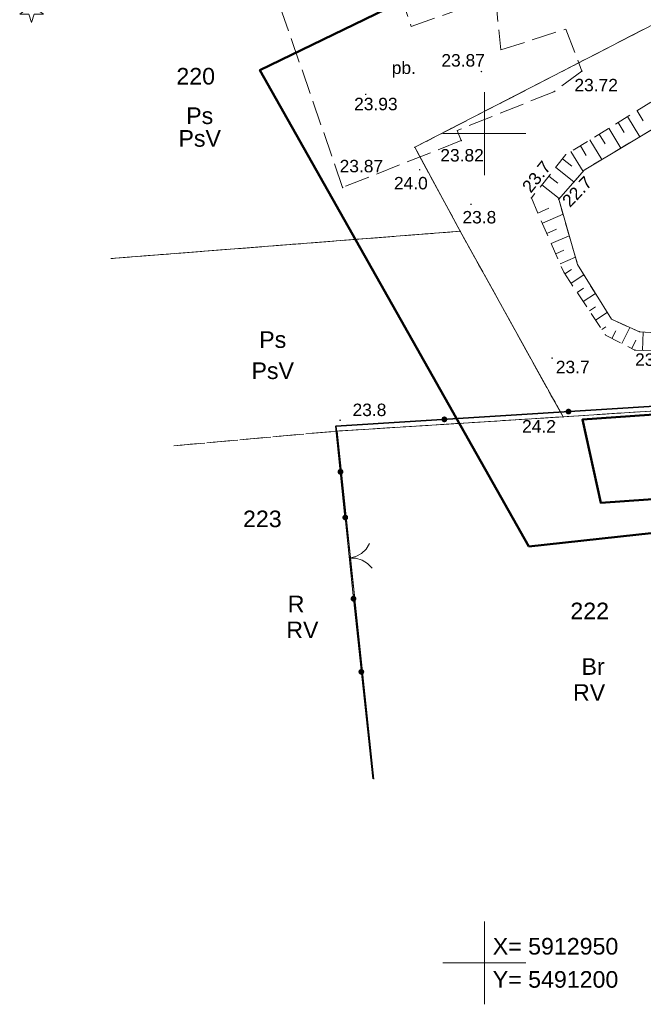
# Model space of a CAD drawing. Extents: x 5491061 to 5491264, y 5912943 to 5913060.
# Tile 2 of 7: x 5491172 to 5491210, y 5912948 to 5913007. Entities that reach past the tile are written whole.
import ezdxf
from ezdxf.enums import TextEntityAlignment as Align

# ---------------------------------------------------------------- set-up
doc = ezdxf.new("R2010")
doc.units = 0
for name, pattern in [('DGN Style 3', [2.568211, 1.834436, -0.733774]), ('PRZER1-1', [1, 0.5, -0.5]), ('PRZER2-1', [1.5, 1, -0.5]), ('PRZER3-1', [2, 1.5, -0.5])]:
    doc.linetypes.add(name, pattern=pattern)
doc.layers.get('0').update_dxf_attribs({"linetype": 'CONTINUOUS'})
for name, color, linetype, lineweight in [('GEPPGD', 7, 'CONTINUOUS', 18), ('GESBZO', 7, 'CONTINUOUS', 50), ('GESDZI', 7, 'CONTINUOUS', 18), ('GESDZI_O', 7, 'CONTINUOUS', 18), ('GESKKL', 82, 'CONTINUOUS', 18), ('GESKKL_O', 82, 'CONTINUOUS', 18), ('GESUZY', 96, 'CONTINUOUS', 18), ('GESUZY_O', 96, 'CONTINUOUS', 18), ('GSLKBR', 7, 'CONTINUOUS', 18), ('GSLKOG', 7, 'CONTINUOUS', 35), ('GSPRDI', 96, 'CONTINUOUS', 18), ('GSPWPN', 7, 'CONTINUOUS', 13), ('GSPWPN_O', 7, 'CONTINUOUS', 13), ('GSPWPS', 7, 'CONTINUOUS', 13), ('GSPWPS_O', 7, 'CONTINUOUS', 13), ('GSSOTW', 7, 'CONTINUOUS', 18), ('GSSOTW_O', 7, 'CONTINUOUS', 18), ('GSSWWS', 141, 'CONTINUOUS', 18), ('GSSZSN', 7, 'CONTINUOUS', 18), ('Siatka krzyży', 7, 'CONTINUOUS', 18), ('Zakres opracowania', 1, 'DGN Style 3', 50)]:
    doc.layers.add(name, color=color, linetype=linetype, lineweight=lineweight)
doc.styles.add('Arial', font='arial.ttf')
doc.styles.add('GEO-INFO', font='arial.ttf')

# ---------------------------------------------------------------- blocks, each defined once
blk = doc.blocks.new('D_GSPWPS1')
blk.add_hatch(color=0).paths.add_polyline_path([(-0.045, 0), (-0.043467, -0.011647), (-0.038971, -0.0225), (-0.03182, -0.03182), (-0.0225, -0.038971), (-0.011647, -0.043467), (0, -0.045), (0.011647, -0.043467), (0.0225, -0.038971), (0.03182, -0.03182), (0.038971, -0.0225), (0.043467, -0.011647), (0.045, 0), (0.043467, 0.011647), (0.038971, 0.0225), (0.03182, 0.03182), (0.0225, 0.038971), (0.011647, 0.043467), (0, 0.045), (-0.011647, 0.043467), (-0.0225, 0.038971), (-0.03182, 0.03182), (-0.038971, 0.0225), (-0.043467, 0.011647)])
blk = doc.blocks.new('D_GSPWPN1')
blk.add_hatch(color=0).paths.add_polyline_path([(-0.045, 0), (-0.043467, -0.011647), (-0.038971, -0.0225), (-0.03182, -0.03182), (-0.0225, -0.038971), (-0.011647, -0.043467), (0, -0.045), (0.011647, -0.043467), (0.0225, -0.038971), (0.03182, -0.03182), (0.038971, -0.0225), (0.043467, -0.011647), (0.045, 0), (0.043467, 0.011647), (0.038971, 0.0225), (0.03182, 0.03182), (0.0225, 0.038971), (0.011647, 0.043467), (0, 0.045), (-0.011647, 0.043467), (-0.0225, 0.038971), (-0.03182, 0.03182), (-0.038971, 0.0225), (-0.043467, 0.011647)])
blk = doc.blocks.new('D_GSPRDI1')
blk.add_hatch(color=0).paths.add_polyline_path([(0, -0.045), (0.013906, -0.042798), (0.02645, -0.036406), (0.036406, -0.02645), (0.042798, -0.013906), (0.045, 0), (0.042798, 0.013906), (0.036406, 0.02645), (0.02645, 0.036406), (0.013906, 0.042798), (0, 0.045), (-0.013906, 0.042798), (-0.02645, 0.036406), (-0.036406, 0.02645), (-0.042798, 0.013906), (-0.045, 0), (-0.042798, -0.013906), (-0.036406, -0.02645), (-0.02645, -0.036406), (-0.013906, -0.042798)])
at = {"color": 0}
blk.add_lwpolyline([(0.272471, 0.088531), (0.713338, -0.231778), (0.168396, -0.231778), (0, -0.750048), (-0.168396, -0.231778), (-0.713338, -0.231778), (-0.272471, 0.088531), (-0.440867, 0.606801), (0, 0.286493), (0.440867, 0.606801)], close=True, dxfattribs=at)
blk = doc.blocks.new('D_GEPPGD1_2')
blk.add_hatch(color=0).paths.add_polyline_path([(0, -0.045), (0.013906, -0.042798), (0.02645, -0.036406), (0.036406, -0.02645), (0.042798, -0.013906), (0.045, 0), (0.042798, 0.013906), (0.036406, 0.02645), (0.02645, 0.036406), (0.013906, 0.042798), (0, 0.045), (-0.013906, 0.042798), (-0.02645, 0.036406), (-0.036406, 0.02645), (-0.042798, 0.013906), (-0.045, 0), (-0.042798, -0.013906), (-0.036406, -0.02645), (-0.02645, -0.036406), (-0.013906, -0.042798)])
blk = doc.blocks.new('D_KOLO')
blk.add_hatch(color=0).paths.add_polyline_path([(-0.175, 0), (-0.169037, -0.045293), (-0.151554, -0.0875), (-0.123744, -0.123744), (-0.0875, -0.151554), (-0.045293, -0.169037), (0, -0.175), (0.045293, -0.169037), (0.0875, -0.151554), (0.123744, -0.123744), (0.151554, -0.0875), (0.169037, -0.045293), (0.175, 0), (0.169037, 0.045293), (0.151554, 0.0875), (0.123744, 0.123744), (0.0875, 0.151554), (0.045293, 0.169037), (0, 0.175), (-0.045293, 0.169037), (-0.0875, 0.151554), (-0.123744, 0.123744), (-0.151554, 0.0875), (-0.169037, 0.045293)])
blk = doc.blocks.new('D_GSLKOG1')
blk.add_hatch(color=0).paths.add_polyline_path([(-0.175, 0), (-0.169037, -0.045293), (-0.151554, -0.0875), (-0.123744, -0.123744), (-0.0875, -0.151554), (-0.045293, -0.169037), (0, -0.175), (0.045293, -0.169037), (0.0875, -0.151554), (0.123744, -0.123744), (0.151554, -0.0875), (0.169037, -0.045293), (0.175, 0), (0.169037, 0.045293), (0.151554, 0.0875), (0.123744, 0.123744), (0.0875, 0.151554), (0.045293, 0.169037), (0, 0.175), (-0.045293, 0.169037), (-0.0875, 0.151554), (-0.123744, 0.123744), (-0.151554, 0.0875), (-0.169037, 0.045293)])
blk = doc.blocks.new('D_GSLKBR1')
at = {"color": 0}
for points in [[(1.299038, 0.75), (1.06066, 0.43934), (0.75, 0.200962), (0.388229, 0.051111), (0, 0)], [(0, 0), (0.388229, -0.051111), (0.75, -0.200962), (1.06066, -0.43934), (1.299038, -0.75)]]:
    blk.add_lwpolyline(points, dxfattribs=at)

msp = doc.modelspace()

# ---------------------------------------------------------------- linework, layer by layer
at = {"layer": 'GESBZO', "color": 18, "linetype": 'Continuous', "lineweight": 50, "true_color": 0x0a0909, "elevation": 10.18}
msp.add_lwpolyline([(5491231.41, 5912980.57), (5491228.7, 5912979.26), (5491207.02, 5912977.73), (5491205.91, 5912982.75), (5491230.04, 5912984.44)], close=True, dxfattribs=at)
at = {"layer": 'GESDZI', "color": 7, "linetype": 'Continuous', "lineweight": 13, "elevation": 10.22, "flags": 128}
for points in [[(5491177.467, 5912992.464), (5491198.54, 5912994.11), (5491195.8, 5912999.17), (5491222.72, 5913013.04), (5491217.7, 5913023.67), (5491172.232, 5913007.936)], [(5491193.321, 5912961.08), (5491191.11, 5912982.06), (5491204.74, 5912982.92), (5491198.54, 5912994.11), (5491177.467, 5912992.464)], [(5491245.88, 5912969.8), (5491238.39, 5912985.1), (5491236.23, 5912984.98), (5491204.74, 5912982.92), (5491191.11, 5912982.06), (5491193.321, 5912961.08)]]:
    msp.add_lwpolyline(points, dxfattribs=at)
at = {"layer": 'GESDZI', "color": 7, "linetype": 'Continuous', "lineweight": 18, "elevation": 10.22}
msp.add_lwpolyline([(5491234.92, 5912987.71), (5491222.72, 5913013.04), (5491195.8, 5912999.17), (5491198.54, 5912994.11), (5491204.74, 5912982.92), (5491236.23, 5912984.98)], close=True, dxfattribs=at)
at = {"layer": 'GESKKL', "color": 92, "linetype": 'PRZER3-1', "lineweight": 13, "elevation": 10.06}
for points in [[(5491177.467, 5912992.464), (5491198.54, 5912994.11), (5491195.8, 5912999.17), (5491222.72, 5913013.04), (5491217.7, 5913023.67), (5491172.232, 5913007.936)], [(5491181.265, 5912981.173), (5491191.11, 5912982.06), (5491204.74, 5912982.92), (5491198.54, 5912994.11), (5491177.467, 5912992.464)], [(5491245.88, 5912969.8), (5491238.39, 5912985.1), (5491236.23, 5912984.98), (5491204.74, 5912982.92), (5491191.11, 5912982.06), (5491193.321, 5912961.08)], [(5491193.321, 5912961.08), (5491191.11, 5912982.06), (5491181.265, 5912981.173)]]:
    msp.add_lwpolyline(points, dxfattribs=at)
at = {"layer": 'GESUZY', "color": 96, "linetype": 'PRZER1-1', "lineweight": 13, "elevation": 10.08}
for points in [[(5491177.467, 5912992.464), (5491198.54, 5912994.11), (5491195.8, 5912999.17), (5491222.72, 5913013.04), (5491217.7, 5913023.67), (5491172.232, 5913007.936)], [(5491181.265, 5912981.173), (5491191.11, 5912982.06), (5491204.74, 5912982.92), (5491198.54, 5912994.11), (5491177.467, 5912992.464)], [(5491245.88, 5912969.8), (5491238.39, 5912985.1), (5491236.23, 5912984.98), (5491204.74, 5912982.92), (5491191.11, 5912982.06), (5491193.321, 5912961.08)], [(5491193.321, 5912961.08), (5491191.11, 5912982.06), (5491181.265, 5912981.173)]]:
    msp.add_lwpolyline(points, dxfattribs=at)
at = {"layer": 'GESUZY', "color": 96, "linetype": 'PRZER1-1', "lineweight": 18, "true_color": 0x008000, "elevation": 10.08}
msp.add_lwpolyline([(5491234.92, 5912987.71), (5491222.72, 5913013.04), (5491195.8, 5912999.17), (5491198.54, 5912994.11), (5491204.74, 5912982.92), (5491236.23, 5912984.98)], close=True, dxfattribs=at)
at = {"layer": 'GSLKBR', "color": 7, "linetype": 'Continuous', "lineweight": 18, "elevation": 10.18}
msp.add_lwpolyline([(5491192.102, 5912971.955), (5491191.608, 5912976.851)], dxfattribs=at)
at = {"layer": 'GSLKOG', "color": 7, "linetype": 'Continuous', "lineweight": 35, "elevation": 10.18}
msp.add_lwpolyline([(5491191.608, 5912976.851), (5491191.028, 5912982.356), (5491226.595, 5912984.589), (5491229.976, 5912984.798)], dxfattribs=at)
at = {"layer": 'GSLKOG', "color": 7, "linetype": 'Continuous', "lineweight": 30, "elevation": 10.18, "flags": 128}
msp.add_lwpolyline([(5491192.102, 5912971.955), (5491193.271, 5912961.087)], dxfattribs=at)
at = {"layer": 'GSSOTW', "color": 7, "linetype": 'PRZER3-1', "lineweight": 18, "elevation": 10.18}
msp.add_lwpolyline([(5491187.59, 5913007.91), (5491191.98, 5913009.48), (5491194.23, 5913010.37), (5491195.58, 5913006.46), (5491200.67, 5913008.25), (5491200.98, 5913005.04), (5491204.9, 5913006.29), (5491205.88, 5913003.77), (5491204.19, 5913002.52), (5491198.36, 5913000.19), (5491198.6, 5912999.58), (5491191.45, 5912996.75)], close=True, dxfattribs=at)
at = {"layer": 'GSSWWS', "color": 141, "linetype": 'Continuous', "lineweight": 18, "true_color": 0x59d9ff, "elevation": 10.06}
msp.add_lwpolyline([(5491207.66, 5912988.8), (5491209.36, 5912988.05), (5491214.92, 5912987.7), (5491218.27, 5912986.6), (5491227.48, 5912987.34), (5491229.29, 5912988.44), (5491229.81, 5912991.17), (5491228.58, 5912993.41), (5491223.98, 5912998.65), (5491221.52, 5913001.15), (5491216.98, 5913002.52), (5491211.32, 5913000.97), (5491206.02, 5912997.8), (5491204.48, 5912996.04), (5491205.61, 5912992.1)], close=True, dxfattribs=at)
at = {"layer": 'GSSZSN', "color": 7, "linetype": 'PRZER2-1', "lineweight": 18, "elevation": 10.06}
for points in [[(5491207.31, 5912987.84), (5491209.07, 5912986.94), (5491214.73, 5912986.69), (5491217.75, 5912985.25), (5491227.94, 5912985.72), (5491231.16, 5912987.34), (5491231.59, 5912990.97), (5491230.24, 5912993.96), (5491224.86, 5912998.84), (5491222.76, 5913002.47), (5491217.03, 5913003.7), (5491211.32, 5913002.67), (5491204.91, 5912998.73), (5491202.83, 5912996.12), (5491204.78, 5912991.64)], [(5491207.66, 5912988.8), (5491209.36, 5912988.05), (5491214.92, 5912987.7), (5491218.27, 5912986.6), (5491227.48, 5912987.34), (5491229.29, 5912988.44), (5491229.81, 5912991.17), (5491228.58, 5912993.41), (5491223.98, 5912998.65), (5491221.52, 5913001.15), (5491216.98, 5913002.52), (5491211.32, 5913000.97), (5491206.02, 5912997.8), (5491204.48, 5912996.04), (5491205.61, 5912992.1)]]:
    msp.add_lwpolyline(points, close=True, dxfattribs=at)
at = {"layer": 'GSSZSN', "color": 7, "linetype": 'Continuous', "lineweight": 18, "elevation": 10.06}
for points in [[(5491209.205, 5913001.37), (5491209.579, 5913000.761)], [(5491208.064, 5913000.669), (5491208.434, 5913000.067)], [(5491209.379, 5912999.809), (5491208.635, 5913001.02)], [(5491206.924, 5912999.968), (5491207.289, 5912999.373)], [(5491208.23, 5912999.122), (5491207.494, 5913000.318)], [(5491207.08, 5912998.434), (5491206.353, 5912999.617)], [(5491205.949, 5912997.718), (5491205.213, 5912998.916)], [(5491205.783, 5912999.267), (5491206.144, 5912998.679)], [(5491204.714, 5912998.484), (5491205.275, 5912998.037)], [(5491205.395, 5912997.085), (5491204.297, 5912997.961)], [(5491203.88, 5912997.437), (5491204.416, 5912997.009)], [(5491204.512, 5912996.077), (5491203.462, 5912996.913)], [(5491203.227, 5912995.209), (5491203.89, 5912995.497)], [(5491203.494, 5912994.595), (5491204.739, 5912995.137)], [(5491203.761, 5912993.981), (5491204.343, 5912994.234)], [(5491204.028, 5912993.367), (5491205.111, 5912993.838)], [(5491204.296, 5912992.753), (5491204.797, 5912992.971)], [(5491204.563, 5912992.139), (5491205.484, 5912992.54)], [(5491204.849, 5912991.536), (5491205.242, 5912991.797)], [(5491205.22, 5912990.979), (5491205.989, 5912991.49)], [(5491205.591, 5912990.421), (5491205.967, 5912990.671)], [(5491205.962, 5912989.864), (5491206.696, 5912990.352)], [(5491206.334, 5912989.307), (5491206.691, 5912989.545)], [(5491206.705, 5912988.749), (5491207.403, 5912989.214)], [(5491207.076, 5912988.192), (5491207.315, 5912988.351)], [(5491207.687, 5912987.647), (5491207.925, 5912988.113)], [(5491208.283, 5912987.343), (5491208.776, 5912988.308)], [(5491209.524, 5912986.92), (5491209.574, 5912988.037)], [(5491208.879, 5912987.038), (5491209.137, 5912987.543)]]:
    msp.add_lwpolyline(points, dxfattribs=at)
at = {"layer": 'Siatka krzyży', "linetype": 'Continuous', "elevation": 100, "flags": 128}
for points in [[(5491200, 5913000), (5491200, 5913002.5)], [(5491200, 5913000), (5491200, 5913002.5)], [(5491200, 5913000), (5491197.5, 5913000)], [(5491200, 5913000), (5491197.5, 5913000)], [(5491200, 5913000), (5491202.5, 5913000)], [(5491200, 5913000), (5491200, 5912997.5)], [(5491200, 5913000), (5491200, 5912997.5)], [(5491200, 5913000), (5491202.5, 5913000)], [(5491200, 5912947.5), (5491200, 5912952.5)], [(5491200, 5912947.5), (5491200, 5912952.5)], [(5491200, 5912950), (5491197.5, 5912950)], [(5491200, 5912950), (5491202.5, 5912950)]]:
    msp.add_lwpolyline(points, dxfattribs=at)
at = {"layer": 'Zakres opracowania', "color": 6, "linetype": 'Continuous', "ltscale": 0.5, "flags": 128}
msp.add_lwpolyline([(5491202.667, 5912975.106), (5491257.439, 5912981.081), (5491234.581, 5913027.141), (5491186.456, 5913003.823)], close=True, dxfattribs=at)

# ---------------------------------------------------------------- block references
at = {"layer": 'GEPPGD', "color": 7, "linetype": 'Continuous', "lineweight": 18}
for p in [(5491195.8, 5912999.17, 10.24), (5491198.54, 5912994.11, 10.24), (5491204.74, 5912982.92, 10.24), (5491191.11, 5912982.06, 10.24)]:
    msp.add_blockref('D_GEPPGD1_2', p, dxfattribs=at)
at = {"layer": 'GSLKBR', "color": 7, "linetype": 'Continuous', "lineweight": 18, "rotation": 5.758260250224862}
msp.add_blockref('D_GSLKBR1', (5491191.855, 5912974.403, 10.18), dxfattribs=at)
at = {"layer": 'GSLKOG', "color": 7, "linetype": 'Continuous', "lineweight": 35}
for name, p, rotation in [('D_KOLO', (5491205.068, 5912983.238, 10.18), 3.591329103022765), ('D_KOLO', (5491205.068, 5912983.238, 10.18), 3.591329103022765), ('D_KOLO', (5491197.583, 5912982.768, 10.18), 3.591329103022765), ('D_KOLO', (5491197.583, 5912982.768, 10.18), 3.591329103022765), ('D_KOLO', (5491191.318, 5912979.604, 10.18), 96.0235674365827), ('D_KOLO', (5491191.318, 5912979.604, 10.18), 96.0235674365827), ('D_GSLKOG1', (5491191.608, 5912976.851, 10.18), 96.02356743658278), ('D_GSLKOG1', (5491192.102, 5912971.955, 10.18), 276.1365396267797), ('D_KOLO', (5491192.576, 5912967.545, 10.18), 276.1365396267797), ('D_KOLO', (5491192.576, 5912967.545, 10.18), 276.1365396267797)]:
    msp.add_blockref(name, p, dxfattribs=dict(at, rotation=rotation))
at = {"layer": 'GSPRDI', "color": 96, "linetype": 'Continuous', "lineweight": 18, "true_color": 0x008000}
msp.add_blockref('D_GSPRDI1', (5491172.686, 5913007.439, 10.12), dxfattribs=at)
at = {"layer": 'GSPWPN', "color": 7, "linetype": 'Continuous', "lineweight": 13}
for p in [(5491196.093, 5912997.816, 10.08), (5491199.19, 5912995.73, 10.08), (5491202.83, 5912996.12, 10.08), (5491204.48, 5912996.04, 10.08), (5491209.36, 5912988.05, 10.08), (5491209.07, 5912986.94, 10.08), (5491204.08, 5912986.46, 10.08), (5491191.297, 5912982.717, 10.08), (5491204.23, 5912982.563, 10.08)]:
    msp.add_blockref('D_GSPWPN1', p, dxfattribs=at)
at = {"layer": 'GSPWPS', "color": 7, "linetype": 'Continuous', "lineweight": 13}
for p in [(5491199.82, 5913003.74, 10.08), (5491205.88, 5913003.77, 10.08), (5491192.84, 5913002.36, 10.08), (5491198.6, 5912999.58, 10.08), (5491191.45, 5912996.75, 10.08)]:
    msp.add_blockref('D_GSPWPS1', p, dxfattribs=at)

# ---------------------------------------------------------------- texts
at = {"layer": 'GESDZI_O', "color": 7, "linetype": 'Continuous', "lineweight": 0, "style": 'Arial'}
for s, p in [('220', (5491181.423, 5913002.957)), ('223', (5491185.44, 5912976.268)), ('222', (5491205.181, 5912970.717))]:
    msp.add_text(s, height=1, dxfattribs=at).set_placement(p)
at = {"layer": 'GESKKL_O', "color": 92, "linetype": 'Continuous', "lineweight": 0, "style": 'Arial'}
for s, p in [('PsV', (5491182.829, 5912999.207)), ('RV', (5491189.02, 5912969.576)), ('RV', (5491206.314, 5912965.801))]:
    msp.add_text(s, height=1, dxfattribs=at).set_placement(p, align=Align.CENTER)
at = {"layer": 'GESKKL_O', "color": 82, "linetype": 'Continuous', "lineweight": 0, "true_color": 0x24bc24, "style": 'Arial'}
msp.add_text('PsV', height=1, dxfattribs=at).set_placement((5491187.233, 5912985.201), align=Align.CENTER)
at = {"layer": 'GESUZY_O', "color": 96, "linetype": 'Continuous', "lineweight": 0, "style": 'Arial'}
for s, p in [('Ps', (5491182.829, 5913000.575)), ('R', (5491188.643, 5912971.139)), ('Br', (5491206.551, 5912967.364))]:
    msp.add_text(s, height=1, dxfattribs=at).set_placement(p, align=Align.CENTER)
at = {"layer": 'GESUZY_O', "color": 96, "linetype": 'Continuous', "lineweight": 0, "true_color": 0x008000, "style": 'Arial'}
msp.add_text('Ps', height=1, dxfattribs=at).set_placement((5491187.233, 5912987.076), align=Align.CENTER)
at = {"layer": 'GSPWPN_O', "color": 7, "linetype": 'Continuous', "lineweight": 0, "style": 'Arial'}
for s, rotation, p in [('23.7', 51.4123, (5491202.795, 5912996.37)), ('22.7', 46.21256, (5491205.156, 5912995.505))]:
    msp.add_text(s, height=0.75, rotation=rotation, dxfattribs=at).set_placement(p)
for s, p in [('24.0', (5491194.543, 5912996.634)), ('23.8', (5491198.673, 5912994.581)), ('23.7', (5491204.306, 5912985.548)), ('23.5', (5491209.084, 5912985.996)), ('23.8', (5491192.047, 5912982.967)), ('24.2', (5491202.27, 5912981.974))]:
    msp.add_text(s, height=0.75, dxfattribs=at).set_placement(p)
at = {"layer": 'GSPWPS_O', "color": 7, "linetype": 'Continuous', "lineweight": 0, "style": 'Arial'}
for s, p in [('23.87', (5491197.404, 5913004.039)), ('23.72', (5491205.427, 5913002.548)), ('23.93', (5491192.142, 5913001.407)), ('23.82', (5491197.339, 5912998.315)), ('23.87', (5491191.267, 5912997.663))]:
    msp.add_text(s, height=0.75, dxfattribs=at).set_placement(p)
at = {"layer": 'GSSOTW_O', "color": 7, "linetype": 'Continuous', "lineweight": 0, "style": 'Arial'}
msp.add_text('pb.', height=0.75, dxfattribs=at).set_placement((5491195.14, 5913003.591), align=Align.CENTER)
at = {"layer": 'Siatka krzyży', "linetype": 'Continuous', "style": 'GEO-INFO'}
msp.add_text('X= 5912950', height=1, dxfattribs=at).set_placement((5491200.5, 5912950.5))
msp.add_text('Y= 5491200', height=1, dxfattribs=at).set_placement((5491200.5, 5912949.5), align=Align.TOP_LEFT)

doc.saveas('drawing.dxf')
